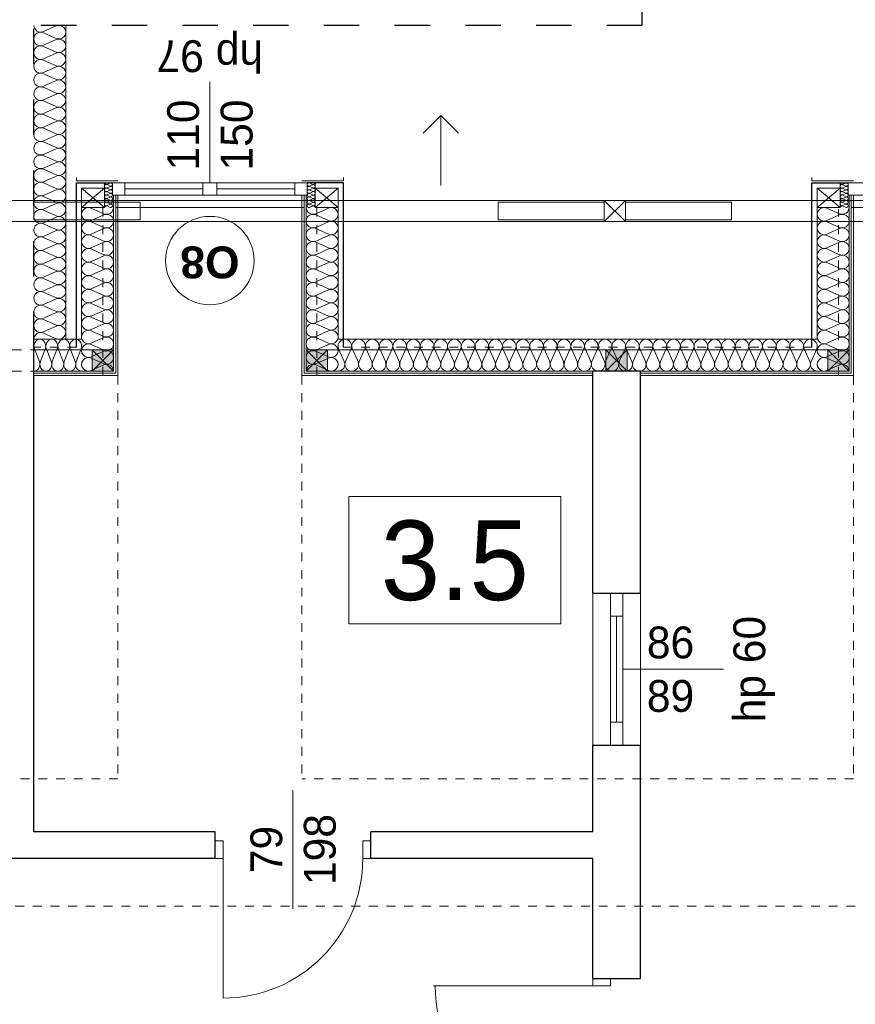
# Model space of a CAD drawing. Extents: x -251948 to -68259, y 37284 to 119967.
# Tile 16 of 41: x -118059 to -113334, y 55469 to 61036. Entities that reach past the tile are written whole.
import ezdxf

# ---------------------------------------------------------------- set-up
doc = ezdxf.new("R2010")
doc.units = 0
doc.header["$MEASUREMENT"] = 0
for name, pattern in [('Hidden Line', [100, 50, -50]), ('Krawędzie ukryte', [150, 100, -50]), ('Przerywana', [400, 200, -200])]:
    doc.linetypes.add(name, pattern=pattern)
for name, color, linetype in [('Arch ocieplenie', 7, 'Continuous'), ('Arch ściany działowe', 7, 'Continuous'), ('INWENT ODWODNIENIE', 7, 'Continuous')]:
    doc.layers.add(name, color=color, linetype=linetype)
for name, color, linetype, lineweight, true_color in [('Arch ocieplenie_Nr_Pióra__24', 7, 'Continuous', 13, 0x029e21), ('Arch okna_Nr_Pióra__82', 7, 'Continuous', 20, 0xaaaaaa), ('INWENT.ŚCIANY_Nr_Pióra__2', 7, 'Continuous', 13, 0x7f7f7f), ('Inwentaryzacja Konst._Nr_Pióra__3', 7, 'Continuous', 20, 0xff6600)]:
    doc.layers.add(name, color=color, linetype=linetype, lineweight=lineweight, true_color=true_color)
for name, color, linetype, lineweight in [('Arch opisy okien_Nr_Pióra__21', 7, 'Continuous', 13), ('Arch opisy_Nr_Pióra__1', 7, 'Continuous', 25), ('Arch opisy_Nr_Pióra__21', 7, 'Continuous', 13), ('Arch ściany działowe_Nr_Pióra__5', 7, 'Continuous', 13), ('INWENT DACH_Nr_Pióra__21', 7, 'Continuous', 13), ('INWENT ODWODNIENIE_Nr_Pióra__21', 7, 'Continuous', 13), ('INWENT ODWODNIENIE_Nr_Pióra__5', 7, 'Continuous', 13), ('INWENT OPISY_Nr_Pióra__21', 7, 'Continuous', 13), ('INWENT. DRZWI_Nr_Pióra__21', 7, 'Continuous', 13), ('INWENT. OKNA_Nr_Pióra__21', 7, 'Continuous', 13), ('INWENT.ŚCIANY_Nr_Pióra__1', 7, 'Continuous', 25), ('INWENT.ŚCIANY_Nr_Pióra__20', 1, 'Continuous', 20)]:
    doc.layers.add(name, color=color, linetype=linetype, lineweight=lineweight)
doc.styles.add('GENERATED_STYLE_4', font='txt')
doc.styles.add('GENERATED_STYLE_5', font='txt')
doc.styles.add('GENERATED_STYLE_6', font='arialbd.ttf')

# ---------------------------------------------------------------- blocks, each defined once
blk = doc.blocks.new('Ściana_65', base_point=(-113343.7, 59023.6))
at = {"layer": 'Arch ściany działowe_Nr_Pióra__5', "linetype": 'Continuous'}
for p, q in [((-113343.7, 60043.6), (-113356.2, 60043.6)), ((-113356.2, 60043.6), (-113356.2, 59036.1)), ((-113343.7, 59023.6), (-113343.7, 60043.6))]:
    blk.add_line(p, q, dxfattribs=at)
blk = doc.blocks.new('Ściana_66', base_point=(-113356.2, 59036.1))
at = {"layer": 'Arch ściany działowe_Nr_Pióra__5', "linetype": 'Continuous'}
for p, q in [((-113356.2, 60043.6), (-113368.7, 60043.6)), ((-113368.7, 60043.6), (-113368.7, 59048.6)), ((-113356.2, 59036.1), (-113356.2, 60043.6))]:
    blk.add_line(p, q, dxfattribs=at)
blk = doc.blocks.new('Ściana_67', base_point=(-116463.7, 59023.6))
at = {"layer": 'Arch ściany działowe_Nr_Pióra__5', "linetype": 'Continuous'}
for p, q in [((-116451.2, 60043.6), (-116463.7, 60043.6)), ((-116463.7, 60043.6), (-116463.7, 59023.6)), ((-116451.2, 59036.1), (-116451.2, 60043.6))]:
    blk.add_line(p, q, dxfattribs=at)
blk = doc.blocks.new('Ściana_68', base_point=(-116451.2, 59036.1))
at = {"layer": 'Arch ściany działowe_Nr_Pióra__5', "linetype": 'Continuous'}
for p, q in [((-116438.7, 60043.6), (-116451.2, 60043.6)), ((-116451.2, 60043.6), (-116451.2, 59036.1)), ((-116438.7, 59048.6), (-116438.7, 60043.6))]:
    blk.add_line(p, q, dxfattribs=at)
blk = doc.blocks.new('Ściana_69', base_point=(-117503.7, 59023.6))
at = {"layer": 'Arch ściany działowe_Nr_Pióra__5', "linetype": 'Continuous'}
for p, q in [((-117503.7, 60043.6), (-117516.2, 60043.6)), ((-117516.2, 60043.6), (-117516.2, 59036.1)), ((-117503.7, 59023.6), (-117503.7, 60043.6))]:
    blk.add_line(p, q, dxfattribs=at)
blk = doc.blocks.new('Ściana_70', base_point=(-117516.2, 59036.1))
at = {"layer": 'Arch ściany działowe_Nr_Pióra__5', "linetype": 'Continuous'}
for p, q in [((-117516.2, 60043.6), (-117528.7, 60043.6)), ((-117528.7, 60043.6), (-117528.7, 59048.6)), ((-117516.2, 59036.1), (-117516.2, 60043.6))]:
    blk.add_line(p, q, dxfattribs=at)
blk = doc.blocks.new('Ściana_139', base_point=(-114548.7, 59023.6))
at = {"layer": 'Arch ściany działowe_Nr_Pióra__5', "linetype": 'Continuous'}
for p, q in [((-113356.2, 59036.1), (-114548.7, 59036.1)), ((-114548.7, 59036.1), (-114548.7, 59023.6)), ((-114548.7, 59023.6), (-113343.7, 59023.6))]:
    blk.add_line(p, q, dxfattribs=at)
blk = doc.blocks.new('Ściana_140', base_point=(-114548.7, 59036.1))
at = {"layer": 'Arch ściany działowe_Nr_Pióra__5', "linetype": 'Continuous'}
for p, q in [((-113368.7, 59048.6), (-114548.7, 59048.6)), ((-114548.7, 59048.6), (-114548.7, 59036.1)), ((-114548.7, 59036.1), (-113356.2, 59036.1))]:
    blk.add_line(p, q, dxfattribs=at)
blk = doc.blocks.new('Ściana_141', base_point=(-116463.7, 59023.6))
at = {"layer": 'Arch ściany działowe_Nr_Pióra__5', "linetype": 'Continuous'}
for p, q in [((-116463.7, 59023.6), (-114818.7, 59023.6)), ((-114818.7, 59036.1), (-116451.2, 59036.1)), ((-114818.7, 59023.6), (-114818.7, 59036.1))]:
    blk.add_line(p, q, dxfattribs=at)
blk = doc.blocks.new('Ściana_142', base_point=(-116451.2, 59036.1))
at = {"layer": 'Arch ściany działowe_Nr_Pióra__5', "linetype": 'Continuous'}
for p, q in [((-116451.2, 59036.1), (-114818.7, 59036.1)), ((-114818.7, 59048.6), (-116438.7, 59048.6)), ((-114818.7, 59036.1), (-114818.7, 59048.6))]:
    blk.add_line(p, q, dxfattribs=at)
blk = doc.blocks.new('Ściana_143', base_point=(-117978.7, 59023.6))
at = {"layer": 'Arch ściany działowe_Nr_Pióra__5', "linetype": 'Continuous'}
for p, q in [((-117516.2, 59036.1), (-117978.7, 59036.1)), ((-117978.7, 59036.1), (-117978.7, 59023.6)), ((-117978.7, 59023.6), (-117503.7, 59023.6))]:
    blk.add_line(p, q, dxfattribs=at)
blk = doc.blocks.new('Ściana_144', base_point=(-117978.7, 59036.1))
at = {"layer": 'Arch ściany działowe_Nr_Pióra__5', "linetype": 'Continuous'}
for p, q in [((-117528.7, 59048.6), (-117978.7, 59048.6)), ((-117978.7, 59048.6), (-117978.7, 59036.1)), ((-117978.7, 59036.1), (-117516.2, 59036.1))]:
    blk.add_line(p, q, dxfattribs=at)
blk = doc.blocks.new('Izolacja cieplna 14_8', base_point=(-117978.7, 61003.6))
at = {"layer": 'Arch ocieplenie_Nr_Pióra__24', "linetype": 'Continuous'}
for p, q in [((-117852.4, 61000.4), (-117925.1, 60968.3)), ((-117925.1, 60961.8), (-117852.4, 60929.7)), ((-117852.4, 60923.2), (-117925.1, 60891.1)), ((-117925.1, 60884.6), (-117852.4, 60852.5)), ((-117852.4, 60846), (-117925.1, 60813.9)), ((-117925.1, 60807.4), (-117852.4, 60775.3)), ((-117852.4, 60768.8), (-117925.1, 60736.7)), ((-117925.1, 60730.3), (-117852.4, 60698.1)), ((-117852.4, 60691.7), (-117925.1, 60659.6)), ((-117925.1, 60653.1), (-117852.4, 60621)), ((-117852.4, 60614.5), (-117925.1, 60582.4)), ((-117925.1, 60575.9), (-117852.4, 60543.8)), ((-117852.4, 60537.3), (-117925.1, 60505.2)), ((-117925.1, 60498.7), (-117852.4, 60466.6)), ((-117852.4, 60460.1), (-117925.1, 60428)), ((-117925.1, 60421.6), (-117852.4, 60389.5)), ((-117852.4, 60383), (-117925.1, 60350.9)), ((-117925.1, 60344.4), (-117852.4, 60312.3)), ((-117852.4, 60305.8), (-117925.1, 60273.7)), ((-117925.1, 60267.2), (-117852.4, 60235.1)), ((-117852.4, 60228.6), (-117925.1, 60196.5)), ((-117925.1, 60190), (-117852.4, 60157.9)), ((-117852.4, 60151.4), (-117925.1, 60119.3)), ((-117925.1, 60112.9), (-117852.4, 60080.8)), ((-117852.4, 60074.3), (-117925.1, 60042.2)), ((-117925.1, 60035.7), (-117852.4, 60003.6)), ((-117852.4, 59997.1), (-117925.1, 59965)), ((-117925.1, 59958.5), (-117852.4, 59926.4)), ((-117852.4, 59919.9), (-117925.1, 59887.8)), ((-117925.1, 59881.3), (-117852.4, 59849.2)), ((-117852.4, 59842.8), (-117925.1, 59810.6)), ((-117925.1, 59804.2), (-117852.4, 59772.1)), ((-117852.4, 59765.6), (-117925.1, 59733.5)), ((-117925.1, 59727), (-117852.4, 59694.9)), ((-117852.4, 59688.4), (-117925.1, 59656.3)), ((-117925.1, 59649.8), (-117852.4, 59617.7)), ((-117852.4, 59611.2), (-117925.1, 59579.1)), ((-117925.1, 59572.6), (-117852.4, 59540.5)), ((-117852.4, 59534.1), (-117925.1, 59502)), ((-117925.1, 59495.5), (-117852.4, 59463.4)), ((-117852.4, 59456.9), (-117925.1, 59424.8)), ((-117925.1, 59418.3), (-117852.4, 59386.2)), ((-117852.4, 59379.7), (-117925.1, 59347.6)), ((-117925.1, 59341.1), (-117852.4, 59309)), ((-117852.4, 59302.5), (-117925.1, 59270.4)), ((-117925.1, 59263.9), (-117852.4, 59231.8))]:
    blk.add_line(p, q, dxfattribs=at)
for centre, start_param, end_param in [((-117940.5, 60926.4), 2.7288, 6.695979), ((-117940.5, 61003.6), 4.712389, 6.695979), ((-117837, 60965), 5.870392, 9.837571), ((-117837, 60887.8), 5.870392, 9.837571), ((-117940.5, 60849.3), 2.7288, 6.695979), ((-117837, 60810.7), 5.870392, 9.837571), ((-117940.5, 60772.1), 2.7288, 6.695979), ((-117940.5, 60694.9), 2.7288, 6.695979), ((-117837, 60733.5), 5.870392, 9.837571), ((-117837, 60656.3), 5.870392, 9.837571), ((-117940.5, 60617.7), 2.7288, 6.695979), ((-117940.5, 60540.6), 2.7288, 6.695979), ((-117837, 60579.1), 5.870392, 9.837571), ((-117837, 60502), 5.870392, 9.837571), ((-117940.5, 60463.4), 2.7288, 6.695979), ((-117837, 60424.8), 5.870392, 9.837571), ((-117940.5, 60386.2), 2.7288, 6.695979), ((-117940.5, 60309), 2.7288, 6.695979), ((-117837, 60347.6), 5.870392, 9.837571), ((-117837, 60270.5), 5.870392, 9.837571), ((-117940.5, 60231.9), 2.7288, 6.695979), ((-117837, 60193.3), 5.870392, 9.837571), ((-117940.5, 60154.7), 2.7288, 6.695979), ((-117837, 60116.1), 5.870392, 9.837571), ((-117940.5, 60077.5), 2.7288, 6.695979), ((-117837, 60038.9), 5.870392, 9.837571), ((-117940.5, 60000.3), 2.7288, 6.695979), ((-117940.5, 59923.2), 2.7288, 6.695979), ((-117837, 59961.8), 5.870392, 9.837571), ((-117837, 59884.6), 5.870392, 9.837571), ((-117940.5, 59846), 2.7288, 6.695979), ((-117837, 59807.4), 5.870392, 9.837571), ((-117940.5, 59768.8), 2.7288, 6.695979), ((-117940.5, 59691.6), 2.7288, 6.695979), ((-117837, 59730.2), 5.870392, 9.837571), ((-117837, 59653.1), 5.870392, 9.837571), ((-117940.5, 59614.5), 2.7288, 6.695979), ((-117940.5, 59537.3), 2.7288, 6.695979), ((-117837, 59575.9), 5.870392, 9.837571), ((-117837, 59498.7), 5.870392, 9.837571), ((-117940.5, 59460.1), 2.7288, 6.695979), ((-117837, 59421.5), 5.870392, 9.837571), ((-117940.5, 59383), 2.7288, 6.695979), ((-117940.5, 59305.8), 2.7288, 6.695979), ((-117837, 59344.4), 5.870392, 9.837571), ((-117837, 59267.2), 5.870392, 9.837571), ((-117940.5, 59228.6), 2.7288, 4.712389)]:
    blk.add_ellipse(centre, major_axis=(0, -38.6), ratio=0.992098, start_param=start_param, end_param=end_param, dxfattribs=at)
blk = doc.blocks.new('Izolacja cieplna 14_38', base_point=(-113368.7, 59973.6))
at = {"layer": 'Arch ocieplenie_Nr_Pióra__24', "linetype": 'Continuous'}
for p, q in [((-113495.1, 59970.4), (-113422.4, 59938.3)), ((-113422.4, 59931.8), (-113495.1, 59899.8)), ((-113495.1, 59893.3), (-113422.4, 59861.2)), ((-113422.4, 59854.7), (-113495.1, 59822.7)), ((-113495.1, 59816.2), (-113422.4, 59784.1)), ((-113422.4, 59777.7), (-113495.1, 59745.6)), ((-113495.1, 59739.1), (-113422.4, 59707)), ((-113422.4, 59700.6), (-113495.1, 59668.5)), ((-113495.1, 59662), (-113422.4, 59630)), ((-113422.4, 59623.5), (-113495.1, 59591.4)), ((-113495.1, 59584.9), (-113422.4, 59552.9)), ((-113422.4, 59546.4), (-113495.1, 59514.3)), ((-113495.1, 59507.9), (-113422.4, 59475.8)), ((-113422.4, 59469.3), (-113495.1, 59437.3)), ((-113495.1, 59430.8), (-113422.4, 59398.7)), ((-113422.4, 59392.2), (-113495.1, 59360.2)), ((-113495.1, 59353.7), (-113422.4, 59321.6)), ((-113422.4, 59315.2), (-113495.1, 59283.1)), ((-113495.1, 59276.6), (-113422.4, 59244.5)), ((-113422.4, 59238.1), (-113495.1, 59206)), ((-113495.1, 59199.5), (-113422.4, 59167.5)), ((-113422.4, 59161), (-113495.1, 59128.9)), ((-113495.1, 59122.4), (-113422.4, 59090.4)), ((-113422.4, 59083.9), (-113495.1, 59051.8))]:
    blk.add_line(p, q, dxfattribs=at)
for centre, start_param, end_param in [((-113510.5, 59935.1), 2.728799, 6.695979), ((-113407, 59973.6), 5.870392, 7.853982), ((-113510.5, 59858), 2.728799, 6.695979), ((-113407, 59896.5), 5.870392, 9.837571), ((-113407, 59819.4), 5.870392, 9.837571), ((-113510.5, 59780.9), 2.728799, 6.695979), ((-113510.5, 59703.8), 2.728799, 6.695979), ((-113407, 59742.4), 5.870392, 9.837571), ((-113407, 59665.3), 5.870392, 9.837571), ((-113510.5, 59626.7), 2.728799, 6.695979), ((-113407, 59588.2), 5.870392, 9.837571), ((-113510.5, 59549.6), 2.728799, 6.695979), ((-113510.5, 59472.6), 2.728799, 6.695979), ((-113407, 59511.1), 5.870392, 9.837571), ((-113407, 59434), 5.870392, 9.837571), ((-113510.5, 59395.5), 2.728799, 6.695979), ((-113407, 59356.9), 5.870392, 9.837571), ((-113510.5, 59318.4), 2.728799, 6.695979), ((-113407, 59279.9), 5.870392, 9.837571), ((-113510.5, 59241.3), 2.728799, 6.695979), ((-113407, 59202.8), 5.870392, 9.837571), ((-113510.5, 59164.2), 2.728799, 6.695979), ((-113510.5, 59087.1), 2.728799, 6.695979), ((-113407, 59125.7), 5.870392, 9.837571), ((-113407, 59048.6), 1.570796, 3.554385)]:
    blk.add_ellipse(centre, major_axis=(0, -38.5), ratio=0.993264, start_param=start_param, end_param=end_param, dxfattribs=at)
blk = doc.blocks.new('Izolacja cieplna 14_39', base_point=(-113418.7, 60113.6))
at = {"layer": 'Arch ocieplenie_Nr_Pióra__24', "linetype": 'Continuous'}
for p, q in [((-113387.1, 60112.8), (-113405.3, 60104.4)), ((-113405.3, 60102.8), (-113387.1, 60094.4)), ((-113387.1, 60092.8), (-113405.3, 60084.4)), ((-113405.3, 60082.8), (-113387.1, 60074.4)), ((-113387.1, 60072.8), (-113405.3, 60064.4)), ((-113405.3, 60062.8), (-113387.1, 60054.4)), ((-113387.1, 60052.8), (-113405.3, 60044.4)), ((-113405.3, 60042.8), (-113387.1, 60034.4)), ((-113387.1, 60032.8), (-113405.3, 60024.4)), ((-113405.3, 60022.8), (-113387.1, 60014.4)), ((-113387.1, 60012.8), (-113405.3, 60004.4)), ((-113405.3, 60002.8), (-113387.1, 59994.4)), ((-113387.1, 59992.8), (-113405.3, 59984.4)), ((-113405.3, 59982.8), (-113387.1, 59974.4))]:
    blk.add_line(p, q, dxfattribs=at)
for centre, start_param, end_param in [((-113409.2, 60093.6), 2.7288, 6.695979), ((-113409.2, 60073.6), 2.7288, 6.695979), ((-113409.2, 60113.6), 4.712389, 6.695979), ((-113383.3, 60103.6), 5.870392, 9.837571), ((-113383.3, 60083.6), 5.870392, 9.837571), ((-113383.3, 60063.6), 5.870392, 9.837571), ((-113409.2, 60053.6), 2.7288, 6.695979), ((-113409.2, 60033.6), 2.7288, 6.695979), ((-113409.2, 60013.6), 2.7288, 6.695979), ((-113383.3, 60043.6), 5.870392, 9.837571), ((-113383.3, 60023.6), 5.870392, 9.837571), ((-113383.3, 60003.6), 5.870392, 9.837571), ((-113409.2, 59993.6), 2.7288, 6.695979), ((-113409.2, 59973.6), 2.7288, 4.712389), ((-113383.3, 59983.6), 5.870392, 9.837571)]:
    blk.add_ellipse(centre, major_axis=(0, -10), ratio=0.957061, start_param=start_param, end_param=end_param, dxfattribs=at)
blk = doc.blocks.new('Izolacja cieplna 14_41', base_point=(-116438.7, 59973.6))
at = {"layer": 'Arch ocieplenie_Nr_Pióra__24', "linetype": 'Continuous'}
for p, q in [((-116312.4, 59970.4), (-116385.1, 59938.3)), ((-116385.1, 59931.8), (-116312.4, 59899.8)), ((-116312.4, 59893.3), (-116385.1, 59861.2)), ((-116385.1, 59854.7), (-116312.4, 59822.7)), ((-116312.4, 59816.2), (-116385.1, 59784.1)), ((-116385.1, 59777.7), (-116312.4, 59745.6)), ((-116312.4, 59739.1), (-116385.1, 59707)), ((-116385.1, 59700.6), (-116312.4, 59668.5)), ((-116312.4, 59662), (-116385.1, 59630)), ((-116385.1, 59623.5), (-116312.4, 59591.4)), ((-116312.4, 59584.9), (-116385.1, 59552.9)), ((-116385.1, 59546.4), (-116312.4, 59514.3)), ((-116312.4, 59507.9), (-116385.1, 59475.8)), ((-116385.1, 59469.3), (-116312.4, 59437.3)), ((-116312.4, 59430.8), (-116385.1, 59398.7)), ((-116385.1, 59392.2), (-116312.4, 59360.2)), ((-116312.4, 59353.7), (-116385.1, 59321.6)), ((-116385.1, 59315.2), (-116312.4, 59283.1)), ((-116312.4, 59276.6), (-116385.1, 59244.5)), ((-116385.1, 59238.1), (-116312.4, 59206)), ((-116312.4, 59199.5), (-116385.1, 59167.5)), ((-116385.1, 59161), (-116312.4, 59128.9)), ((-116312.4, 59122.4), (-116385.1, 59090.4)), ((-116385.1, 59083.9), (-116312.4, 59051.8))]:
    blk.add_line(p, q, dxfattribs=at)
for centre, start_param, end_param in [((-116400.5, 59973.6), 4.712389, 6.695979), ((-116297, 59935.1), 5.870392, 9.837571), ((-116400.5, 59896.5), 2.7288, 6.695979), ((-116297, 59858), 5.870392, 9.837571), ((-116400.5, 59819.4), 2.7288, 6.695979), ((-116297, 59780.9), 5.870392, 9.837571), ((-116400.5, 59742.4), 2.7288, 6.695979), ((-116297, 59703.8), 5.870392, 9.837571), ((-116400.5, 59665.3), 2.7288, 6.695979), ((-116400.5, 59588.2), 2.7288, 6.695979), ((-116297, 59626.7), 5.870392, 9.837571), ((-116297, 59549.6), 5.870392, 9.837571), ((-116400.5, 59511.1), 2.7288, 6.695979), ((-116297, 59472.6), 5.870392, 9.837571), ((-116400.5, 59434), 2.7288, 6.695979), ((-116400.5, 59356.9), 2.7288, 6.695979), ((-116297, 59395.5), 5.870392, 9.837571), ((-116297, 59318.4), 5.870392, 9.837571), ((-116400.5, 59279.9), 2.7288, 6.695979), ((-116400.5, 59202.8), 2.7288, 6.695979), ((-116297, 59241.3), 5.870392, 9.837571), ((-116297, 59164.2), 5.870392, 9.837571), ((-116400.5, 59125.7), 2.7288, 6.695979), ((-116297, 59087.1), 5.870392, 9.837571), ((-116400.5, 59048.6), 2.7288, 4.712389)]:
    blk.add_ellipse(centre, major_axis=(0, -38.5), ratio=0.993264, start_param=start_param, end_param=end_param, dxfattribs=at)
blk = doc.blocks.new('Izolacja cieplna 14_42', base_point=(-117528.7, 59973.6))
at = {"layer": 'Arch ocieplenie_Nr_Pióra__24', "linetype": 'Continuous'}
for p, q in [((-117655.1, 59970.4), (-117582.4, 59938.3)), ((-117582.4, 59931.8), (-117655.1, 59899.8)), ((-117655.1, 59893.3), (-117582.4, 59861.2)), ((-117582.4, 59854.7), (-117655.1, 59822.7)), ((-117655.1, 59816.2), (-117582.4, 59784.1)), ((-117582.4, 59777.7), (-117655.1, 59745.6)), ((-117655.1, 59739.1), (-117582.4, 59707)), ((-117582.4, 59700.6), (-117655.1, 59668.5)), ((-117655.1, 59662), (-117582.4, 59630)), ((-117582.4, 59623.5), (-117655.1, 59591.4)), ((-117655.1, 59584.9), (-117582.4, 59552.9)), ((-117582.4, 59546.4), (-117655.1, 59514.3)), ((-117655.1, 59507.9), (-117582.4, 59475.8)), ((-117582.4, 59469.3), (-117655.1, 59437.3)), ((-117655.1, 59430.8), (-117582.4, 59398.7)), ((-117582.4, 59392.2), (-117655.1, 59360.2)), ((-117655.1, 59353.7), (-117582.4, 59321.6)), ((-117582.4, 59315.2), (-117655.1, 59283.1)), ((-117655.1, 59276.6), (-117582.4, 59244.5)), ((-117582.4, 59238.1), (-117655.1, 59206)), ((-117655.1, 59199.5), (-117582.4, 59167.5)), ((-117582.4, 59161), (-117655.1, 59128.9)), ((-117655.1, 59122.4), (-117582.4, 59090.4)), ((-117582.4, 59083.9), (-117655.1, 59051.8))]:
    blk.add_line(p, q, dxfattribs=at)
for centre, start_param, end_param in [((-117670.5, 59935.1), 2.728799, 6.695979), ((-117567, 59973.6), 5.870392, 7.853982), ((-117670.5, 59858), 2.728799, 6.695979), ((-117567, 59896.5), 5.870392, 9.837571), ((-117567, 59819.4), 5.870392, 9.837571), ((-117670.5, 59780.9), 2.728799, 6.695979), ((-117670.5, 59703.8), 2.728799, 6.695979), ((-117567, 59742.4), 5.870392, 9.837571), ((-117567, 59665.3), 5.870392, 9.837571), ((-117670.5, 59626.7), 2.728799, 6.695979), ((-117567, 59588.2), 5.870392, 9.837571), ((-117670.5, 59549.6), 2.728799, 6.695979), ((-117670.5, 59472.6), 2.728799, 6.695979), ((-117567, 59511.1), 5.870392, 9.837571), ((-117567, 59434), 5.870392, 9.837571), ((-117670.5, 59395.5), 2.728799, 6.695979), ((-117567, 59356.9), 5.870392, 9.837571), ((-117670.5, 59318.4), 2.728799, 6.695979), ((-117567, 59279.9), 5.870392, 9.837571), ((-117670.5, 59241.3), 2.728799, 6.695979), ((-117567, 59202.8), 5.870392, 9.837571), ((-117670.5, 59164.2), 2.728799, 6.695979), ((-117670.5, 59087.1), 2.728799, 6.695979), ((-117567, 59125.7), 5.870392, 9.837571), ((-117567, 59048.6), 1.570796, 3.554385)]:
    blk.add_ellipse(centre, major_axis=(0, -38.5), ratio=0.993264, start_param=start_param, end_param=end_param, dxfattribs=at)
blk = doc.blocks.new('Izolacja cieplna 14_43', base_point=(-117578.7, 60113.6))
at = {"layer": 'Arch ocieplenie_Nr_Pióra__24', "linetype": 'Continuous'}
for p, q in [((-117547.1, 60112.8), (-117565.3, 60104.4)), ((-117565.3, 60102.8), (-117547.1, 60094.4)), ((-117547.1, 60092.8), (-117565.3, 60084.4)), ((-117565.3, 60082.8), (-117547.1, 60074.4)), ((-117547.1, 60072.8), (-117565.3, 60064.4)), ((-117565.3, 60062.8), (-117547.1, 60054.4)), ((-117547.1, 60052.8), (-117565.3, 60044.4)), ((-117565.3, 60042.8), (-117547.1, 60034.4)), ((-117547.1, 60032.8), (-117565.3, 60024.4)), ((-117565.3, 60022.8), (-117547.1, 60014.4)), ((-117547.1, 60012.8), (-117565.3, 60004.4)), ((-117565.3, 60002.8), (-117547.1, 59994.4)), ((-117547.1, 59992.8), (-117565.3, 59984.4)), ((-117565.3, 59982.8), (-117547.1, 59974.4))]:
    blk.add_line(p, q, dxfattribs=at)
for centre, start_param, end_param in [((-117569.2, 60093.6), 2.7288, 6.695979), ((-117569.2, 60073.6), 2.7288, 6.695979), ((-117569.2, 60113.6), 4.712389, 6.695979), ((-117543.3, 60103.6), 5.870392, 9.837571), ((-117543.3, 60083.6), 5.870392, 9.837571), ((-117543.3, 60063.6), 5.870392, 9.837571), ((-117569.2, 60053.6), 2.7288, 6.695979), ((-117569.2, 60033.6), 2.7288, 6.695979), ((-117569.2, 60013.6), 2.7288, 6.695979), ((-117543.3, 60043.6), 5.870392, 9.837571), ((-117543.3, 60023.6), 5.870392, 9.837571), ((-117543.3, 60003.6), 5.870392, 9.837571), ((-117569.2, 59993.6), 2.7288, 6.695979), ((-117569.2, 59973.6), 2.7288, 4.712389), ((-117543.3, 59983.6), 5.870392, 9.837571)]:
    blk.add_ellipse(centre, major_axis=(0, -10), ratio=0.957061, start_param=start_param, end_param=end_param, dxfattribs=at)
blk = doc.blocks.new('Izolacja cieplna 14_44', base_point=(-116388.7, 60113.6))
at = {"layer": 'Arch ocieplenie_Nr_Pióra__24', "linetype": 'Continuous'}
for p, q in [((-116420.3, 60112.8), (-116402.1, 60104.4)), ((-116402.1, 60102.8), (-116420.3, 60094.4)), ((-116420.3, 60092.8), (-116402.1, 60084.4)), ((-116402.1, 60082.8), (-116420.3, 60074.4)), ((-116420.3, 60072.8), (-116402.1, 60064.4)), ((-116402.1, 60062.8), (-116420.3, 60054.4)), ((-116420.3, 60052.8), (-116402.1, 60044.4)), ((-116402.1, 60042.8), (-116420.3, 60034.4)), ((-116420.3, 60032.8), (-116402.1, 60024.4)), ((-116402.1, 60022.8), (-116420.3, 60014.4)), ((-116420.3, 60012.8), (-116402.1, 60004.4)), ((-116402.1, 60002.8), (-116420.3, 59994.4)), ((-116420.3, 59992.8), (-116402.1, 59984.4)), ((-116402.1, 59982.8), (-116420.3, 59974.4))]:
    blk.add_line(p, q, dxfattribs=at)
for centre, start_param, end_param in [((-116424.2, 60103.6), 2.728799, 6.695979), ((-116424.2, 60083.6), 2.728799, 6.695979), ((-116424.2, 60063.6), 2.728799, 6.695979), ((-116398.3, 60113.6), 5.870392, 7.853982), ((-116398.3, 60093.6), 5.870392, 9.837571), ((-116398.3, 60073.6), 5.870392, 9.837571), ((-116424.2, 60043.6), 2.728799, 6.695979), ((-116424.2, 60023.6), 2.728799, 6.695979), ((-116424.2, 60003.6), 2.728799, 6.695979), ((-116398.3, 60053.6), 5.870392, 9.837571), ((-116398.3, 60033.6), 5.870392, 9.837571), ((-116398.3, 60013.6), 5.870392, 9.837571), ((-116424.2, 59983.6), 2.728799, 6.695979), ((-116398.3, 59993.6), 5.870392, 9.837571), ((-116398.3, 59973.6), 1.570796, 3.554385)]:
    blk.add_ellipse(centre, major_axis=(0, -10), ratio=0.957061, start_param=start_param, end_param=end_param, dxfattribs=at)
blk = doc.blocks.new('Izolacja cieplna 14_106', base_point=(-113548.7, 59048.6))
at = {"layer": 'Arch ocieplenie_Nr_Pióra__24', "linetype": 'Continuous'}
for p, q in [((-116223.3, 59102.2), (-116255.5, 59175)), ((-116184.6, 59175), (-116216.8, 59102.2)), ((-116145.8, 59102.2), (-116178.1, 59175)), ((-116107.1, 59175), (-116139.3, 59102.2)), ((-116068.4, 59102.2), (-116100.6, 59175)), ((-116029.7, 59175), (-116061.9, 59102.2)), ((-115991, 59102.2), (-116023.2, 59175)), ((-115952.3, 59175), (-115984.5, 59102.2)), ((-115913.6, 59102.2), (-115945.8, 59175)), ((-115874.8, 59175), (-115907.1, 59102.2)), ((-115836.1, 59102.2), (-115868.3, 59175)), ((-115797.4, 59175), (-115829.6, 59102.2)), ((-115758.7, 59102.2), (-115790.9, 59175)), ((-115720, 59175), (-115752.2, 59102.2)), ((-115681.3, 59102.2), (-115713.5, 59175)), ((-115642.6, 59175), (-115674.8, 59102.2)), ((-115603.8, 59102.2), (-115636.1, 59175)), ((-115565.1, 59175), (-115597.3, 59102.2)), ((-115526.4, 59102.2), (-115558.6, 59175)), ((-115487.7, 59175), (-115519.9, 59102.2)), ((-115449, 59102.2), (-115481.2, 59175)), ((-115410.3, 59175), (-115442.5, 59102.2)), ((-115371.6, 59102.2), (-115403.8, 59175)), ((-115332.8, 59175), (-115365.1, 59102.2)), ((-115294.1, 59102.2), (-115326.3, 59175)), ((-115255.4, 59175), (-115287.6, 59102.2)), ((-115216.7, 59102.2), (-115248.9, 59175)), ((-115178, 59175), (-115210.2, 59102.2)), ((-115139.3, 59102.2), (-115171.5, 59175)), ((-115100.6, 59175), (-115132.8, 59102.2)), ((-115061.8, 59102.2), (-115094.1, 59175)), ((-115023.1, 59175), (-115055.3, 59102.2)), ((-114984.4, 59102.2), (-115016.6, 59175)), ((-114945.7, 59175), (-114977.9, 59102.2)), ((-114907, 59102.2), (-114939.2, 59175)), ((-114868.3, 59175), (-114900.5, 59102.2)), ((-114829.6, 59102.2), (-114861.8, 59175)), ((-114790.8, 59175), (-114823.1, 59102.2)), ((-114752.1, 59102.2), (-114784.3, 59175)), ((-114713.4, 59175), (-114745.6, 59102.2)), ((-114674.7, 59102.2), (-114706.9, 59175)), ((-114636, 59175), (-114668.2, 59102.2)), ((-114597.3, 59102.2), (-114629.5, 59175)), ((-114558.6, 59175), (-114590.8, 59102.2)), ((-114519.8, 59102.2), (-114552.1, 59175)), ((-114481.1, 59175), (-114513.3, 59102.2)), ((-114442.4, 59102.2), (-114474.6, 59175)), ((-114403.7, 59175), (-114435.9, 59102.2)), ((-114365, 59102.2), (-114397.2, 59175)), ((-114326.3, 59175), (-114358.5, 59102.2)), ((-114287.6, 59102.2), (-114319.8, 59175)), ((-114248.8, 59175), (-114281.1, 59102.2)), ((-114210.1, 59102.2), (-114242.3, 59175)), ((-114171.4, 59175), (-114203.6, 59102.2)), ((-114132.7, 59102.2), (-114164.9, 59175)), ((-114094, 59175), (-114126.2, 59102.2)), ((-114055.3, 59102.2), (-114087.5, 59175)), ((-114016.6, 59175), (-114048.8, 59102.2)), ((-113977.8, 59102.2), (-114010.1, 59175)), ((-113939.1, 59175), (-113971.3, 59102.2)), ((-113900.4, 59102.2), (-113932.6, 59175)), ((-113861.7, 59175), (-113893.9, 59102.2)), ((-113823, 59102.2), (-113855.2, 59175)), ((-113784.3, 59175), (-113816.5, 59102.2)), ((-113745.6, 59102.2), (-113777.8, 59175)), ((-113706.8, 59175), (-113739.1, 59102.2)), ((-113668.1, 59102.2), (-113700.3, 59175)), ((-113629.4, 59175), (-113661.6, 59102.2)), ((-113590.7, 59102.2), (-113622.9, 59175)), ((-113552, 59175), (-113584.2, 59102.2))]:
    blk.add_line(p, q, dxfattribs=at)
for centre, start_param, end_param in [((-116220, 59190.3), 2.728799, 6.695979), ((-116142.6, 59190.3), 2.728799, 6.695979), ((-116065.2, 59190.3), 2.728799, 6.695979), ((-115987.7, 59190.3), 2.728799, 6.695979), ((-115910.3, 59190.3), 2.728799, 6.695979), ((-115832.9, 59190.3), 2.728799, 6.695979), ((-115755.5, 59190.3), 2.728799, 6.695979), ((-115678, 59190.3), 2.728799, 6.695979), ((-115600.6, 59190.3), 2.728799, 6.695979), ((-115523.2, 59190.3), 2.728799, 6.695979), ((-115445.7, 59190.3), 2.728799, 6.695979), ((-115368.3, 59190.3), 2.728799, 6.695979), ((-115290.9, 59190.3), 2.728799, 6.695979), ((-115213.5, 59190.3), 2.728799, 6.695979), ((-115136, 59190.3), 2.728799, 6.695979), ((-115058.6, 59190.3), 2.728799, 6.695979), ((-114981.2, 59190.3), 2.728799, 6.695979), ((-114903.7, 59190.3), 2.728799, 6.695979), ((-114826.3, 59190.3), 2.728799, 6.695979), ((-114748.9, 59190.3), 2.728799, 6.695979), ((-114671.5, 59190.3), 2.728799, 6.695979), ((-114594, 59190.3), 2.728799, 6.695979), ((-114516.6, 59190.3), 2.728799, 6.695979), ((-114439.2, 59190.3), 2.728799, 6.695979), ((-114361.7, 59190.3), 2.728799, 6.695979), ((-114284.3, 59190.3), 2.728799, 6.695979), ((-114206.9, 59190.3), 2.728799, 6.695979), ((-114129.5, 59190.3), 2.728799, 6.695979), ((-114052, 59190.3), 2.728799, 6.695979), ((-113974.6, 59190.3), 2.728799, 6.695979), ((-113897.2, 59190.3), 2.728799, 6.695979), ((-113819.7, 59190.3), 2.728799, 6.695979), ((-113742.3, 59190.3), 2.728799, 6.695979), ((-113664.9, 59190.3), 2.728799, 6.695979), ((-113587.5, 59190.3), 2.728799, 6.695979), ((-116258.7, 59086.9), 1.570796, 3.554385), ((-116181.3, 59086.9), 5.870392, 9.837571), ((-116103.9, 59086.9), 5.870392, 9.837571), ((-116026.4, 59086.9), 5.870392, 9.837571), ((-115949, 59086.9), 5.870392, 9.837571), ((-115871.6, 59086.9), 5.870392, 9.837571), ((-115794.2, 59086.9), 5.870392, 9.837571), ((-115716.7, 59086.9), 5.870392, 9.837571), ((-115639.3, 59086.9), 5.870392, 9.837571), ((-115561.9, 59086.9), 5.870392, 9.837571), ((-115484.4, 59086.9), 5.870392, 9.837571), ((-115407, 59086.9), 5.870392, 9.837571), ((-115329.6, 59086.9), 5.870392, 9.837571), ((-115252.2, 59086.9), 5.870392, 9.837571), ((-115174.7, 59086.9), 5.870392, 9.837571), ((-115097.3, 59086.9), 5.870392, 9.837571), ((-115019.9, 59086.9), 5.870392, 9.837571), ((-114942.4, 59086.9), 5.870392, 9.837571), ((-114865, 59086.9), 5.870392, 9.837571), ((-114787.6, 59086.9), 5.870392, 9.837571), ((-114710.2, 59086.9), 5.870392, 9.837571), ((-114632.7, 59086.9), 5.870392, 9.837571), ((-114555.3, 59086.9), 5.870392, 9.837571), ((-114477.9, 59086.9), 5.870392, 9.837571), ((-114400.4, 59086.9), 5.870392, 9.837571), ((-114323, 59086.9), 5.870392, 9.837571), ((-114245.6, 59086.9), 5.870392, 9.837571), ((-114168.2, 59086.9), 5.870392, 9.837571), ((-114090.7, 59086.9), 5.870392, 9.837571), ((-114013.3, 59086.9), 5.870392, 9.837571), ((-113935.9, 59086.9), 5.870392, 9.837571), ((-113858.4, 59086.9), 5.870392, 9.837571), ((-113781, 59086.9), 5.870392, 9.837571), ((-113703.6, 59086.9), 5.870392, 9.837571), ((-113626.2, 59086.9), 5.870392, 9.837571), ((-113548.7, 59086.9), 5.870392, 7.853982)]:
    blk.add_ellipse(centre, major_axis=(-38.7, 0), ratio=0.988835, start_param=start_param, end_param=end_param, dxfattribs=at)
blk = doc.blocks.new('Izolacja cieplna 14_107', base_point=(-117708.7, 59048.6))
at = {"layer": 'Arch ocieplenie_Nr_Pióra__24', "linetype": 'Continuous'}
for p, q in [((-117947.8, 59102.2), (-117975.9, 59175)), ((-117914.1, 59175), (-117942.2, 59102.2)), ((-117880.3, 59102.2), (-117908.4, 59175)), ((-117846.6, 59175), (-117874.7, 59102.2)), ((-117812.8, 59102.2), (-117840.9, 59175)), ((-117779.1, 59175), (-117807.2, 59102.2)), ((-117745.3, 59102.2), (-117773.4, 59175)), ((-117711.6, 59175), (-117739.7, 59102.2))]:
    blk.add_line(p, q, dxfattribs=at)
for centre, start_param, end_param in [((-117945, 59190.3), 1.158003, 5.125183), ((-117877.5, 59190.3), 1.158003, 5.125183), ((-117810, 59190.3), 1.158003, 5.125183), ((-117742.5, 59190.3), 1.158003, 5.125183), ((-117978.7, 59086.9), 0, 1.983589), ((-117911.2, 59086.9), 4.299595, 8.266774), ((-117843.7, 59086.9), 4.299595, 8.266774), ((-117776.2, 59086.9), 4.299595, 8.266774), ((-117708.7, 59086.9), 4.299596, 6.283185)]:
    blk.add_ellipse(centre, major_axis=(0, -38.3), ratio=0.881614, start_param=start_param, end_param=end_param, dxfattribs=at)
blk = doc.blocks.new('Linia_8', base_point=(-115677.7, 60097.7))
at = {"layer": 'INWENT ODWODNIENIE_Nr_Pióra__21', "linetype": 'Continuous'}
for q in [(-115777.7, 60393.5), (-115577.7, 60393.5)]:
    blk.add_line((-115677.7, 60493.5), q, dxfattribs=at)
at = {"layer": 'INWENT ODWODNIENIE_Nr_Pióra__5', "linetype": 'Continuous'}
blk.add_line((-115677.7, 60097.7), (-115677.7, 60493.5), dxfattribs=at)

msp = doc.modelspace()

# ---------------------------------------------------------------- hatches: boundary and pattern name
at = {"layer": 'Arch okna_Nr_Pióra__82', "linetype": 'Continuous'}
for points in [[(-117648.74, 59048.6), (-117528.74, 59048.6), (-117528.74, 59168.6), (-117648.74, 59168.6)], [(-116438.74, 59048.6), (-116318.74, 59048.6), (-116318.74, 59168.6), (-116438.74, 59168.6)], [(-114743.74, 59048.6), (-114623.74, 59048.6), (-114623.74, 59168.6), (-114743.74, 59168.6)], [(-113488.74, 59048.6), (-113368.74, 59048.6), (-113368.74, 59168.6), (-113488.74, 59168.6)]]:
    msp.add_hatch(color=256, dxfattribs=at).paths.add_polyline_path(points, flags=0)

# ---------------------------------------------------------------- linework, layer by layer
at = {"layer": 'Arch ocieplenie_Nr_Pióra__24', "linetype": 'Continuous'}
for p, q in [((-117798.74, 61003.6), (-117798.74, 59228.6)), ((-117578.74, 60113.6), (-117578.74, 60083.6)), ((-116388.74, 60113.6), (-116388.74, 60083.6)), ((-113418.74, 60113.6), (-113418.74, 60083.6)), ((-117708.74, 59973.6), (-117708.74, 59228.6)), ((-116258.74, 59973.6), (-116258.74, 59228.6)), ((-113548.74, 59973.6), (-113548.74, 59228.6)), ((-117708.74, 59228.6), (-117978.74, 59228.6)), ((-113548.74, 59228.6), (-116258.74, 59228.6))]:
    msp.add_line(p, q, dxfattribs=at)
at = {"layer": 'Arch opisy okien_Nr_Pióra__21', "linetype": 'Continuous'}
msp.add_circle((-116983.74, 59673.6), 250, dxfattribs=at)
at = {"layer": 'Arch opisy_Nr_Pióra__21', "linetype": 'Continuous'}
for p, q in [((-114998.74, 58340.3), (-116198.74, 58340.3)), ((-116198.74, 58340.3), (-116198.74, 57620.3)), ((-114998.74, 57620.3), (-114998.74, 58340.3)), ((-116198.74, 57620.3), (-114998.74, 57620.3))]:
    msp.add_line(p, q, dxfattribs=at)
at = {"layer": 'INWENT DACH_Nr_Pióra__21', "linetype": 'Hidden Line'}
for p, q in [((-117503.74, 59023.6), (-117503.74, 56743.6)), ((-116463.74, 59023.6), (-116463.74, 56743.6)), ((-113343.74, 59023.6), (-113343.74, 56743.6)), ((-117503.74, 56743.6), (-121543.74, 56743.6)), ((-113343.74, 56743.6), (-116463.74, 56743.6)), ((-123484.28, 56023.6), (-88108.74, 56023.6))]:
    msp.add_line(p, q, dxfattribs=at)
at = {"layer": 'INWENT OPISY_Nr_Pióra__21', "linetype": 'Continuous'}
for p, q in [((-116983.74, 60113.6), (-116983.74, 60683.6)), ((-114648.74, 57363.6), (-114078.74, 57363.6)), ((-116513.74, 56008.6), (-116513.74, 56678.6))]:
    msp.add_line(p, q, dxfattribs=at)
at = {"layer": 'INWENT. DRZWI_Nr_Pióra__21', "linetype": 'Continuous'}
for p, q in [((-116908.74, 56393.6), (-116953.74, 56393.6)), ((-116908.74, 56293.6), (-116908.74, 56393.6)), ((-116118.74, 56293.6), (-116118.74, 56393.6)), ((-116118.74, 56393.6), (-116073.74, 56393.6)), ((-116908.74, 56293.6), (-116953.74, 56293.6)), ((-116908.74, 56293.6), (-116908.74, 55503.6)), ((-116118.74, 56293.6), (-116073.74, 56293.6)), ((-114818.74, 55573.6), (-114818.74, 55613.6)), ((-114718.74, 55573.6), (-114718.74, 55613.6)), ((-114818.74, 55573.6), (-115718.74, 55573.6)), ((-114818.74, 55573.6), (-114718.74, 55573.6))]:
    msp.add_line(p, q, dxfattribs=at)
for centre, radius, start, end in [((-116908.74, 56293.6), 790, 270, 0), ((-114818.74, 55573.6), 890, 180, 270)]:
    msp.add_arc(centre, radius, start, end, dxfattribs=at)
at = {"layer": 'INWENT. OKNA_Nr_Pióra__21', "linetype": 'Continuous'}
for p, q in [((-117708.74, 60083.6), (-117578.74, 59973.6)), ((-117708.74, 59973.6), (-117578.74, 60083.6)), ((-117708.74, 60083.6), (-117578.74, 60083.6)), ((-117708.74, 59973.6), (-117708.74, 60083.6)), ((-117578.74, 60083.6), (-117578.74, 59973.6)), ((-117533.74, 60113.6), (-116433.74, 60113.6)), ((-117533.74, 60113.6), (-117533.74, 60043.6)), ((-117463.74, 60113.6), (-117463.74, 60043.6)), ((-117463.74, 60078.6), (-117023.74, 60078.6)), ((-117023.74, 60113.6), (-117023.74, 60043.6)), ((-116943.74, 60113.6), (-116943.74, 60043.6)), ((-116943.74, 60078.6), (-116503.74, 60078.6)), ((-116503.74, 60113.6), (-116503.74, 60043.6)), ((-116433.74, 60113.6), (-116433.74, 60043.6)), ((-116258.74, 60083.6), (-116388.74, 60083.6)), ((-116388.74, 60083.6), (-116388.74, 59973.6)), ((-116258.74, 59973.6), (-116388.74, 60083.6)), ((-116258.74, 60083.6), (-116388.74, 59973.6)), ((-116258.74, 59973.6), (-116258.74, 60083.6)), ((-113548.74, 60083.6), (-113418.74, 59973.6)), ((-113548.74, 59973.6), (-113418.74, 60083.6)), ((-113548.74, 60083.6), (-113418.74, 60083.6)), ((-113548.74, 59973.6), (-113548.74, 60083.6)), ((-113418.74, 60083.6), (-113418.74, 59973.6)), ((-113373.74, 60113.6), (-112273.74, 60113.6)), ((-113373.74, 60113.6), (-113373.74, 60043.6)), ((-116433.74, 60043.6), (-117533.74, 60043.6)), ((-112273.74, 60043.6), (-113373.74, 60043.6)), ((-117578.74, 59973.6), (-117708.74, 59973.6)), ((-117513.74, 59973.6), (-116453.74, 59973.6)), ((-116388.74, 59973.6), (-116258.74, 59973.6)), ((-113418.74, 59973.6), (-113548.74, 59973.6)), ((-113353.74, 59973.6), (-112293.74, 59973.6)), ((-114818.74, 56933.6), (-114818.74, 57793.6)), ((-114718.74, 56933.6), (-114718.74, 57793.6)), ((-114648.74, 57793.6), (-114648.74, 56933.6)), ((-114548.74, 56933.6), (-114548.74, 57793.6)), ((-114718.74, 57663.6), (-114648.74, 57663.6)), ((-114683.74, 57063.6), (-114683.74, 57663.6)), ((-114718.74, 57063.6), (-114648.74, 57063.6))]:
    msp.add_line(p, q, dxfattribs=at)
at = {"layer": 'INWENT.ŚCIANY_Nr_Pióra__1', "linetype": 'Przerywana'}
for p, q in [((-114538.74, 61003.6), (-114538.74, 61463.6)), ((-117978.74, 59183.6), (-117978.74, 61003.6)), ((-114538.74, 61003.6), (-117978.74, 61003.6))]:
    msp.add_line(p, q, dxfattribs=at)
at = {"layer": 'INWENT.ŚCIANY_Nr_Pióra__1', "linetype": 'Continuous'}
for p, q in [((-117738.74, 59183.6), (-117738.74, 60113.6)), ((-117738.74, 60113.6), (-117533.74, 60113.6)), ((-116228.74, 60113.6), (-116433.74, 60113.6)), ((-116228.74, 59183.6), (-116228.74, 60113.6)), ((-113578.74, 60113.6), (-113373.74, 60113.6)), ((-113578.74, 59183.6), (-113578.74, 60113.6)), ((-117978.74, 56443.6), (-117978.74, 59183.6)), ((-114818.74, 57793.6), (-114818.74, 59048.6)), ((-114548.74, 59048.6), (-114818.74, 59048.6)), ((-114548.74, 57793.6), (-114548.74, 59048.6)), ((-114818.74, 57793.6), (-114548.74, 57793.6)), ((-114818.74, 56443.6), (-114818.74, 56933.6)), ((-114818.74, 56933.6), (-114548.74, 56933.6)), ((-114548.74, 55613.6), (-114548.74, 56933.6)), ((-116953.74, 56443.6), (-117978.74, 56443.6)), ((-116953.74, 56293.6), (-116953.74, 56443.6)), ((-114818.74, 56443.6), (-116073.74, 56443.6)), ((-116073.74, 56293.6), (-116073.74, 56443.6)), ((-116953.74, 56293.6), (-118188.74, 56293.6)), ((-114818.74, 56293.6), (-116073.74, 56293.6)), ((-114818.74, 55613.6), (-114818.74, 56293.6)), ((-114818.74, 55613.6), (-114548.74, 55613.6))]:
    msp.add_line(p, q, dxfattribs=at)
at = {"layer": 'INWENT.ŚCIANY_Nr_Pióra__2', "linetype": 'Hidden Line'}
for p, q in [((-117588.74, 59023.6), (-117588.74, 59973.6)), ((-116378.74, 59023.6), (-116378.74, 59973.6)), ((-113428.74, 59023.6), (-113428.74, 59963.6)), ((-117738.74, 59183.6), (-117978.74, 59183.6)), ((-116228.74, 59183.6), (-113578.74, 59183.6))]:
    msp.add_line(p, q, dxfattribs=at)
at = {"layer": 'INWENT.ŚCIANY_Nr_Pióra__20', "linetype": 'Continuous'}
for p, q in [((-117738.74, 60123.6), (-117738.74, 60143.6)), ((-117503.74, 60123.6), (-117738.74, 60123.6)), ((-116463.74, 60123.6), (-116228.74, 60123.6)), ((-116228.74, 60123.6), (-116228.74, 60143.6)), ((-113578.74, 60123.6), (-113578.74, 60143.6)), ((-113343.74, 60123.6), (-113578.74, 60123.6))]:
    msp.add_line(p, q, dxfattribs=at)
at = {"layer": 'Inwentaryzacja Konst._Nr_Pióra__3', "color": 2}
for p, q in [((-114634.06, 59893.6), (-114754.06, 60013.6)), ((-114634.06, 60013.6), (-114754.06, 59893.6))]:
    msp.add_line(p, q, dxfattribs=at)
at = {"layer": 'Inwentaryzacja Konst._Nr_Pióra__3', "linetype": 'Krawędzie ukryte'}
for p, q in [((-121148.74, 59168.6), (-117978.74, 59168.6)), ((-121148.74, 59048.6), (-117978.74, 59048.6))]:
    msp.add_line(p, q, dxfattribs=at)
at = {"layer": 'Inwentaryzacja Konst._Nr_Pióra__3', "linetype": 'Continuous'}
for p, q in [((-117978.74, 59168.6), (-117528.74, 59168.6)), ((-117648.74, 59048.6), (-117648.74, 59168.6)), ((-117648.74, 59168.6), (-117528.74, 59168.6)), ((-117648.74, 59048.6), (-117528.74, 59168.6)), ((-117528.74, 59048.6), (-117648.74, 59168.6)), ((-117528.74, 59168.6), (-117528.74, 59048.6)), ((-116438.74, 59048.6), (-116438.74, 59168.6)), ((-116438.74, 59168.6), (-116318.74, 59168.6)), ((-116438.74, 59048.6), (-116318.74, 59168.6)), ((-116318.74, 59048.6), (-116438.74, 59168.6)), ((-116318.74, 59168.6), (-113488.74, 59168.6)), ((-116318.74, 59168.6), (-116318.74, 59048.6)), ((-114743.74, 59048.6), (-114743.74, 59168.6)), ((-114743.74, 59168.6), (-114623.74, 59168.6)), ((-114743.74, 59048.6), (-114623.74, 59168.6)), ((-114623.74, 59048.6), (-114743.74, 59168.6)), ((-114623.74, 59168.6), (-114623.74, 59048.6)), ((-113488.74, 59048.6), (-113488.74, 59168.6)), ((-113488.74, 59168.6), (-113368.74, 59168.6)), ((-113488.74, 59048.6), (-113368.74, 59168.6)), ((-113368.74, 59048.6), (-113488.74, 59168.6)), ((-113368.74, 59168.6), (-113368.74, 59048.6)), ((-117978.74, 59048.6), (-117528.74, 59048.6)), ((-117528.74, 59048.6), (-117648.74, 59048.6)), ((-116318.74, 59048.6), (-116438.74, 59048.6)), ((-116318.74, 59048.6), (-113488.74, 59048.6)), ((-114623.74, 59048.6), (-114743.74, 59048.6)), ((-113368.74, 59048.6), (-113488.74, 59048.6))]:
    msp.add_line(p, q, dxfattribs=at)
at = {"layer": 'Inwentaryzacja Konst._Nr_Pióra__3', "color": 2}
for points in [[(-125884.06, 59893.6), (-87478.74, 59893.6), (-87478.74, 60013.6), (-125884.06, 60013.6)], [(-114754.06, 60013.6), (-114634.06, 60013.6), (-114634.06, 59893.6), (-114754.06, 59893.6)]]:
    msp.add_lwpolyline(points, close=True, dxfattribs=at)
at = {"layer": 'Inwentaryzacja Konst._Nr_Pióra__3', "color": 1}
for points in [[(-117978.74, 60003.6), (-117378.74, 60003.6), (-117378.74, 59903.6), (-117978.74, 59903.6)], [(-115354.06, 60003.6), (-114754.06, 60003.6), (-114754.06, 59903.6), (-115354.06, 59903.6)], [(-114634.06, 60003.6), (-114034.06, 60003.6), (-114034.06, 59903.6), (-114634.06, 59903.6)]]:
    msp.add_lwpolyline(points, close=True, dxfattribs=at)

# ---------------------------------------------------------------- block references
at = {"layer": 'Arch ocieplenie', "color": 104, "linetype": 'Continuous', "lineweight": 20, "true_color": 0x029e21}
for name, p in [('Izolacja cieplna 14_8', (-117978.74, 61003.6)), ('Izolacja cieplna 14_43', (-117578.74, 60113.6)), ('Izolacja cieplna 14_44', (-116388.74, 60113.6)), ('Izolacja cieplna 14_39', (-113418.74, 60113.6)), ('Izolacja cieplna 14_42', (-117528.74, 59973.6)), ('Izolacja cieplna 14_41', (-116438.74, 59973.6)), ('Izolacja cieplna 14_38', (-113368.74, 59973.6)), ('Izolacja cieplna 14_107', (-117708.74, 59048.6)), ('Izolacja cieplna 14_106', (-113548.74, 59048.6))]:
    msp.add_blockref(name, p, dxfattribs=at)
at = {"layer": 'Arch ściany działowe'}
for name, p in [('Ściana_70', (-117516.24, 59036.1)), ('Ściana_69', (-117503.74, 59023.6)), ('Ściana_67', (-116463.74, 59023.6)), ('Ściana_68', (-116451.24, 59036.1)), ('Ściana_66', (-113356.24, 59036.1)), ('Ściana_65', (-113343.74, 59023.6)), ('Ściana_144', (-117978.74, 59036.1)), ('Ściana_143', (-117978.74, 59023.6)), ('Ściana_141', (-116463.74, 59023.6)), ('Ściana_142', (-116451.24, 59036.1)), ('Ściana_140', (-114548.74, 59036.1)), ('Ściana_139', (-114548.74, 59023.6))]:
    msp.add_blockref(name, p, dxfattribs=at)
at = {"layer": 'INWENT ODWODNIENIE', "linetype": 'Continuous'}
msp.add_blockref('Linia_8', (-115677.69, 60097.75), dxfattribs=at)

# ---------------------------------------------------------------- texts
at = {"layer": 'Arch opisy okien_Nr_Pióra__21', "linetype": 'Continuous', "insert": (-116983.74, 59573.32), "char_height": 180, "attachment_point": 2, "rotation": 180, "style": 'GENERATED_STYLE_6'}
msp.add_mtext('{O8}', dxfattribs=at)
at = {"layer": 'Arch opisy_Nr_Pióra__1', "linetype": 'Continuous', "insert": (-115598.74, 57747.68), "char_height": 450, "attachment_point": 8, "style": 'GENERATED_STYLE_4'}
msp.add_mtext('{3.5}', dxfattribs=at)
at = {"layer": 'INWENT OPISY_Nr_Pióra__21', "linetype": 'Continuous', "char_height": 180, "attachment_point": 2, "style": 'GENERATED_STYLE_5'}
for s, insert, rotation in [('{hp 97}', (-116983.74, 60739.25), 180), ('{hp 60}', (-114023.09, 57363.6), 90)]:
    msp.add_mtext(s, dxfattribs=dict(at, insert=insert, rotation=rotation))
at = {"layer": 'INWENT OPISY_Nr_Pióra__21', "linetype": 'Continuous', "char_height": 180, "width": 1346.3341, "attachment_point": 2, "rotation": 90, "style": 'GENERATED_STYLE_5'}
for s, insert, line_spacing_factor in [('{110\\P150}', (-117224.94, 60383.6), 1.008452), ('{79\\P198}', (-116754.56, 56343.6), 1.007581)]:
    msp.add_mtext(s, dxfattribs=dict(at, insert=insert, line_spacing_factor=line_spacing_factor))
at = {"layer": 'INWENT OPISY_Nr_Pióra__21', "linetype": 'Continuous', "insert": (-114378.74, 57604.42), "char_height": 180, "width": 1346.3341, "attachment_point": 2, "line_spacing_factor": 1.007581, "style": 'GENERATED_STYLE_5'}
msp.add_mtext('{86\\P89}', dxfattribs=at)

doc.saveas('drawing.dxf')
